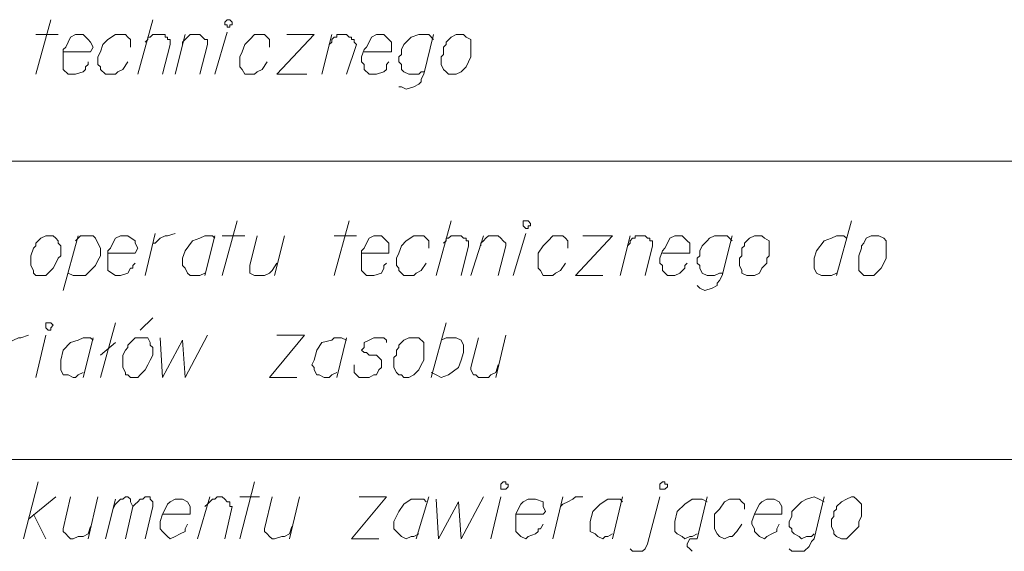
# Model space of a CAD drawing. Header units: metres. Extents: x 7431553 to 7432401, y 5544342 to 5544539.
# Tile 10 of 180: x 7432101 to 7432117, y 5544354 to 5544363. Entities that reach past the tile are written whole.
import ezdxf

# ---------------------------------------------------------------- set-up
doc = ezdxf.new("R2010")
doc.units = ezdxf.units.M
doc.header["$MEASUREMENT"] = 0
doc.layers.add('BG-PR90-PB-PZT-PZT01_2026_04_14$0$MAPA DCP', color=7, linetype='Continuous', lineweight=0)
doc.layers.add('PRIMETECH_XREF', color=7, linetype='Continuous', lineweight=5)

# ---------------------------------------------------------------- blocks, each defined once
blk = doc.blocks.new('BG-PR90-PB-PZT-PZT01_2026_04_14$0$Naddrwiną2025_v2klauzulap')
at = {"layer": 'BG-PR90-PB-PZT-PZT01_2026_04_14$0$MAPA DCP', "color": 1, "linetype": 'Continuous', "lineweight": 9, "transparency": 33554687}
for points in [[(7431801.833, 5544504.911), (7431801.833, 5544532.936)], [(7431806.913, 5544504.911), (7431806.913, 5544532.936)], [(7431802.849, 5544529.041), (7431803.78, 5544528.787)], [(7431803.145, 5544528.957), (7431803.103, 5544528.914), (7431803.103, 5544528.787), (7431803.145, 5544528.703), (7431803.188, 5544528.576), (7431803.357, 5544528.449), (7431803.484, 5544528.406), (7431803.569, 5544528.406), (7431803.611, 5544528.406), (7431803.653, 5544528.406), (7431803.738, 5544528.449), (7431803.78, 5544528.533), (7431803.78, 5544528.618), (7431803.78, 5544528.66), (7431803.78, 5544528.703), (7431803.738, 5544528.787)], [(7431808.183, 5544528.406), (7431808.225, 5544528.364), (7431808.225, 5544528.279), (7431808.268, 5544528.195), (7431808.225, 5544528.152), (7431808.183, 5544528.068), (7431808.141, 5544528.025), (7431808.098, 5544528.025), (7431808.056, 5544527.983), (7431807.971, 5544527.983), (7431807.887, 5544528.025), (7431807.802, 5544528.025), (7431807.76, 5544528.068), (7431807.675, 5544528.152), (7431807.633, 5544528.195), (7431807.59, 5544528.279), (7431807.548, 5544528.406), (7431807.59, 5544528.491), (7431807.633, 5544528.576)], [(7431807.548, 5544528.576), (7431808.268, 5544528.406), (7431808.31, 5544528.364), (7431808.395, 5544528.322), (7431808.479, 5544528.237), (7431808.479, 5544528.11), (7431808.479, 5544528.025), (7431808.437, 5544527.983)], [(7431807.844, 5544527.39), (7431807.844, 5544527.856), (7431807.717, 5544527.856), (7431807.633, 5544527.814), (7431807.59, 5544527.729), (7431807.59, 5544527.644), (7431807.59, 5544527.602), (7431807.633, 5544527.517), (7431807.675, 5544527.475), (7431807.76, 5544527.433), (7431807.844, 5544527.39), (7431807.971, 5544527.348), (7431808.014, 5544527.348), (7431808.098, 5544527.39), (7431808.141, 5544527.39), (7431808.225, 5544527.475), (7431808.268, 5544527.56), (7431808.225, 5544527.602), (7431808.183, 5544527.687), (7431808.141, 5544527.771), (7431808.098, 5544527.771), (7431808.014, 5544527.814)], [(7431807.76, 5544527.221), (7431807.675, 5544527.221), (7431807.633, 5544527.179), (7431807.59, 5544527.136), (7431807.59, 5544527.052), (7431807.59, 5544526.967), (7431807.633, 5544526.882), (7431807.76, 5544526.798), (7431807.844, 5544526.713), (7431807.929, 5544526.713), (7431808.056, 5544526.713), (7431808.098, 5544526.713), (7431808.183, 5544526.755), (7431808.225, 5544526.798), (7431808.268, 5544526.882), (7431808.225, 5544526.967), (7431808.225, 5544527.009), (7431808.141, 5544527.094), (7431808.014, 5544527.179)], [(7431803.738, 5544526.84), (7431803.738, 5544526.798), (7431803.78, 5544526.713), (7431803.78, 5544526.586), (7431803.738, 5544526.501), (7431803.653, 5544526.459), (7431803.611, 5544526.459), (7431803.569, 5544526.417), (7431803.484, 5544526.417), (7431803.441, 5544526.459), (7431803.357, 5544526.459), (7431803.272, 5544526.501), (7431803.188, 5544526.586), (7431803.145, 5544526.628), (7431803.103, 5544526.713), (7431803.103, 5544526.84), (7431803.103, 5544526.925), (7431803.188, 5544527.009)], [(7431803.103, 5544527.009), (7431803.78, 5544526.84), (7431803.865, 5544526.798), (7431803.907, 5544526.755), (7431803.95, 5544526.755), (7431803.992, 5544526.671), (7431804.034, 5544526.544), (7431803.992, 5544526.459), (7431803.95, 5544526.417)], [(7431807.548, 5544526.586), (7431808.268, 5544526.417)], [(7431807.633, 5544526.586), (7431807.59, 5544526.501), (7431807.59, 5544526.332), (7431807.675, 5544526.205), (7431807.802, 5544526.078), (7431807.971, 5544526.036), (7431808.014, 5544526.036), (7431808.098, 5544526.036), (7431808.141, 5544526.036), (7431808.183, 5544526.078), (7431808.225, 5544526.163), (7431808.268, 5544526.205), (7431808.225, 5544526.29), (7431808.225, 5544526.332), (7431808.183, 5544526.417)], [(7431808.268, 5544526.417), (7431808.268, 5544526.29), (7431808.352, 5544526.247), (7431808.395, 5544526.247), (7431808.437, 5544526.29), (7431808.479, 5544526.332)], [(7431803.399, 5544525.824), (7431803.399, 5544526.29), (7431803.23, 5544526.29), (7431803.188, 5544526.247), (7431803.103, 5544526.163), (7431803.103, 5544526.078), (7431803.103, 5544526.036), (7431803.145, 5544525.951), (7431803.23, 5544525.909), (7431803.315, 5544525.866), (7431803.357, 5544525.824), (7431803.484, 5544525.782), (7431803.569, 5544525.782), (7431803.611, 5544525.824), (7431803.696, 5544525.824), (7431803.78, 5544525.909), (7431803.78, 5544525.993), (7431803.78, 5544526.036), (7431803.738, 5544526.12), (7431803.653, 5544526.205), (7431803.611, 5544526.205), (7431803.569, 5544526.247)], [(7431803.272, 5544525.231), (7431803.23, 5544525.274), (7431803.188, 5544525.274), (7431803.145, 5544525.316), (7431803.145, 5544525.358), (7431803.103, 5544525.358), (7431803.103, 5544525.401), (7431803.103, 5544525.443), (7431803.103, 5544525.485), (7431803.103, 5544525.528), (7431803.145, 5544525.57), (7431803.145, 5544525.612), (7431803.188, 5544525.612), (7431803.188, 5544525.655), (7431803.23, 5544525.655), (7431803.272, 5544525.655), (7431803.78, 5544525.528)], [(7431808.437, 5544525.274), (7431808.479, 5544525.316), (7431808.479, 5544525.485), (7431808.437, 5544525.528), (7431808.352, 5544525.57), (7431807.548, 5544525.782)], [(7431803.78, 5544525.104), (7431803.103, 5544525.274)], [(7431807.548, 5544525.147), (7431808.268, 5544524.977)], [(7431807.633, 5544525.147), (7431807.59, 5544525.104), (7431807.59, 5544524.893), (7431807.675, 5544524.766), (7431807.802, 5544524.639), (7431807.971, 5544524.596), (7431808.014, 5544524.596), (7431808.098, 5544524.596), (7431808.141, 5544524.596), (7431808.183, 5544524.681), (7431808.225, 5544524.723), (7431808.268, 5544524.808), (7431808.225, 5544524.85), (7431808.225, 5544524.893), (7431808.183, 5544524.977)], [(7431803.103, 5544524.469), (7431803.103, 5544524.977), (7431803.78, 5544524.342), (7431803.78, 5544524.808)], [(7431807.717, 5544524.088), (7431807.675, 5544524.131), (7431807.633, 5544524.215), (7431807.59, 5544524.3), (7431807.548, 5544524.342), (7431807.548, 5544524.469)], [(7431803.315, 5544524.215), (7431803.188, 5544524.215), (7431803.145, 5544524.173), (7431803.103, 5544524.131), (7431803.103, 5544524.046), (7431803.103, 5544523.961), (7431803.188, 5544523.877), (7431803.272, 5544523.792), (7431803.399, 5544523.707), (7431803.484, 5544523.707), (7431803.611, 5544523.707), (7431803.653, 5544523.707), (7431803.696, 5544523.75), (7431803.78, 5544523.792), (7431803.78, 5544523.877), (7431803.78, 5544523.961), (7431803.738, 5544524.004), (7431803.696, 5544524.088), (7431803.569, 5544524.173)], [(7431808.268, 5544523.961), (7431807.548, 5544524.131)], [(7431807.844, 5544523.326), (7431807.844, 5544523.792), (7431807.802, 5544523.834), (7431807.717, 5544523.792), (7431807.633, 5544523.792), (7431807.59, 5544523.665), (7431807.59, 5544523.623), (7431807.59, 5544523.538), (7431807.633, 5544523.453), (7431807.675, 5544523.411), (7431807.76, 5544523.369), (7431807.844, 5544523.326), (7431807.971, 5544523.326), (7431808.014, 5544523.326), (7431808.098, 5544523.326), (7431808.141, 5544523.326), (7431808.225, 5544523.411), (7431808.268, 5544523.496), (7431808.225, 5544523.538), (7431808.183, 5544523.665), (7431808.141, 5544523.707), (7431808.098, 5544523.707), (7431808.098, 5544523.75), (7431808.014, 5544523.792)], [(7431803.78, 5544523.284), (7431803.061, 5544523.496)], [(7431803.272, 5544522.734), (7431803.23, 5544522.734), (7431803.188, 5544522.776), (7431803.145, 5544522.818), (7431803.103, 5544522.861), (7431803.103, 5544522.903), (7431803.103, 5544522.945), (7431803.103, 5544522.988), (7431803.103, 5544523.03), (7431803.145, 5544523.072), (7431803.188, 5544523.115), (7431803.23, 5544523.157), (7431803.272, 5544523.157), (7431803.78, 5544523.03)], [(7431805.516, 5544522.988), (7431804.796, 5544523.157)], [(7431804.839, 5544522.691), (7431805.347, 5544522.564), (7431805.389, 5544522.564), (7431805.474, 5544522.607), (7431805.474, 5544522.649), (7431805.516, 5544522.691), (7431805.516, 5544522.734), (7431805.516, 5544522.861), (7431805.474, 5544522.903), (7431805.431, 5544522.988), (7431805.304, 5544523.03)], [(7431808.268, 5544522.903), (7431807.548, 5544523.072)], [(7431803.78, 5544522.564), (7431803.103, 5544522.776)], [(7431807.59, 5544521.972), (7431808.268, 5544522.014), (7431807.633, 5544522.353), (7431808.268, 5544522.395), (7431807.548, 5544522.776)], [(7431803.23, 5544522.099), (7431803.188, 5544522.141), (7431803.145, 5544522.141), (7431803.145, 5544522.183), (7431803.103, 5544522.226), (7431803.103, 5544522.268), (7431803.103, 5544522.353), (7431803.103, 5544522.395), (7431803.145, 5544522.437), (7431803.145, 5544522.48), (7431803.188, 5544522.48), (7431803.188, 5544522.522), (7431803.23, 5544522.522), (7431803.272, 5544522.522), (7431803.78, 5544522.395)], [(7431804.881, 5544522.056), (7431804.839, 5544522.141), (7431804.839, 5544522.31), (7431804.881, 5544522.395), (7431804.966, 5544522.437), (7431805.093, 5544522.437), (7431805.22, 5544522.395), (7431805.347, 5544522.353), (7431805.474, 5544522.183), (7431805.516, 5544522.056), (7431805.474, 5544521.972), (7431805.431, 5544521.887)], [(7431803.78, 5544521.972), (7431802.849, 5544522.226)], [(7431805.516, 5544521.887), (7431804.585, 5544522.141)], [(7431800.309, 5544521.76), (7431800.309, 5544521.718), (7431800.351, 5544521.675), (7431800.351, 5544521.506), (7431800.309, 5544521.421), (7431800.267, 5544521.379), (7431800.182, 5544521.379), (7431800.14, 5544521.337), (7431800.055, 5544521.337), (7431800.013, 5544521.379), (7431799.928, 5544521.379), (7431799.843, 5544521.421), (7431799.759, 5544521.506), (7431799.716, 5544521.548), (7431799.674, 5544521.675), (7431799.674, 5544521.76), (7431799.674, 5544521.845), (7431799.759, 5544521.929)], [(7431799.674, 5544521.929), (7431800.351, 5544521.76), (7431800.436, 5544521.718), (7431800.478, 5544521.718), (7431800.521, 5544521.675), (7431800.563, 5544521.591), (7431800.605, 5544521.464), (7431800.563, 5544521.379), (7431800.563, 5544521.337)], [(7431803.315, 5544521.845), (7431803.188, 5544521.845), (7431803.145, 5544521.802), (7431803.103, 5544521.76), (7431803.103, 5544521.675), (7431803.103, 5544521.591), (7431803.188, 5544521.464), (7431803.272, 5544521.379), (7431803.399, 5544521.337), (7431803.484, 5544521.294), (7431803.611, 5544521.294), (7431803.653, 5544521.337), (7431803.696, 5544521.337), (7431803.78, 5544521.421), (7431803.78, 5544521.506), (7431803.78, 5544521.591), (7431803.738, 5544521.633), (7431803.696, 5544521.718), (7431803.569, 5544521.802)], [(7431807.548, 5544521.845), (7431808.268, 5544521.633)], [(7431807.633, 5544521.802), (7431807.59, 5544521.76), (7431807.59, 5544521.548), (7431807.675, 5544521.421), (7431807.802, 5544521.337), (7431807.971, 5544521.252), (7431808.014, 5544521.252), (7431808.098, 5544521.252), (7431808.141, 5544521.294), (7431808.183, 5544521.337), (7431808.225, 5544521.379), (7431808.268, 5544521.464), (7431808.225, 5544521.548), (7431808.225, 5544521.591), (7431808.183, 5544521.675)], [(7431799.97, 5544520.744), (7431799.97, 5544521.21), (7431799.801, 5544521.21), (7431799.759, 5544521.167), (7431799.674, 5544521.083), (7431799.674, 5544520.998), (7431799.674, 5544520.956), (7431799.716, 5544520.871), (7431799.801, 5544520.829), (7431799.886, 5544520.786), (7431799.928, 5544520.744), (7431800.055, 5544520.702), (7431800.14, 5544520.702), (7431800.182, 5544520.744), (7431800.267, 5544520.744), (7431800.351, 5544520.829), (7431800.351, 5544520.913), (7431800.351, 5544520.956), (7431800.309, 5544521.083), (7431800.267, 5544521.125), (7431800.224, 5544521.125), (7431800.182, 5544521.125), (7431800.14, 5544521.167)], [(7431803.399, 5544520.702), (7431803.399, 5544521.167), (7431803.23, 5544521.167), (7431803.188, 5544521.125), (7431803.103, 5544521.04), (7431803.103, 5544520.998), (7431803.103, 5544520.913), (7431803.145, 5544520.829), (7431803.23, 5544520.786), (7431803.315, 5544520.744), (7431803.357, 5544520.702), (7431803.484, 5544520.702), (7431803.569, 5544520.702), (7431803.611, 5544520.702), (7431803.696, 5544520.702), (7431803.78, 5544520.786), (7431803.78, 5544520.871), (7431803.78, 5544520.913), (7431803.738, 5544521.04), (7431803.653, 5544521.083), (7431803.611, 5544521.083), (7431803.569, 5544521.125)], [(7431804.923, 5544521.125), (7431804.881, 5544521.125), (7431804.839, 5544521.083), (7431804.839, 5544520.913), (7431804.881, 5544520.829), (7431804.923, 5544520.744), (7431805.008, 5544520.744), (7431805.05, 5544520.702), (7431805.093, 5544520.744), (7431805.093, 5544520.786), (7431805.135, 5544520.829), (7431805.135, 5544520.871), (7431805.135, 5544520.956), (7431805.177, 5544520.998), (7431805.22, 5544521.04), (7431805.262, 5544521.04), (7431805.347, 5544521.04), (7431805.389, 5544520.998), (7431805.474, 5544520.956), (7431805.474, 5544520.913), (7431805.516, 5544520.829), (7431805.516, 5544520.744), (7431805.516, 5544520.659), (7431805.474, 5544520.617), (7431805.431, 5544520.575), (7431805.389, 5544520.575), (7431805.347, 5544520.575), (7431805.304, 5544520.575)], [(7431807.548, 5544520.659), (7431807.548, 5544521.125), (7431808.268, 5544520.532), (7431808.268, 5544520.998)], [(7431799.843, 5544520.151), (7431799.801, 5544520.194), (7431799.759, 5544520.194), (7431799.716, 5544520.236), (7431799.716, 5544520.278), (7431799.674, 5544520.278), (7431799.674, 5544520.321), (7431799.674, 5544520.363), (7431799.674, 5544520.405), (7431799.674, 5544520.448), (7431799.716, 5544520.49), (7431799.716, 5544520.532), (7431799.759, 5544520.532), (7431799.759, 5544520.575), (7431799.801, 5544520.575), (7431799.843, 5544520.617), (7431800.351, 5544520.448)], [(7431803.78, 5544520.236), (7431802.849, 5544520.49)], [(7431803.103, 5544520.236), (7431803.103, 5544520.617)], [(7431804.839, 5544520.448), (7431805.516, 5544520.278)], [(7431804.881, 5544520.448), (7431804.839, 5544520.363), (7431804.839, 5544520.236), (7431804.881, 5544520.194), (7431804.923, 5544520.024), (7431805.05, 5544519.94), (7431805.22, 5544519.897), (7431805.304, 5544519.855), (7431805.347, 5544519.897), (7431805.389, 5544519.897), (7431805.474, 5544519.94), (7431805.474, 5544519.982), (7431805.516, 5544520.067), (7431805.516, 5544520.151), (7431805.474, 5544520.194), (7431805.431, 5544520.278)], [(7431800.351, 5544520.024), (7431799.674, 5544520.194)], [(7431799.674, 5544519.432), (7431799.674, 5544519.897), (7431800.351, 5544519.262), (7431800.351, 5544519.77)], [(7431804.796, 5544519.262), (7431804.796, 5544519.728), (7431805.516, 5544519.135), (7431805.516, 5544519.601)], [(7431808.268, 5544519.474), (7431807.548, 5544519.643)], [(7431807.548, 5544519.178), (7431808.098, 5544519.051), (7431808.141, 5544519.051), (7431808.183, 5544519.093), (7431808.225, 5544519.135), (7431808.268, 5544519.178), (7431808.268, 5544519.22), (7431808.225, 5544519.347), (7431808.225, 5544519.389), (7431808.183, 5544519.474), (7431808.056, 5544519.516)], [(7431803.78, 5544519.22), (7431803.103, 5544519.389)], [(7431799.886, 5544519.135), (7431799.759, 5544519.135), (7431799.716, 5544519.093), (7431799.674, 5544519.051), (7431799.674, 5544518.966), (7431799.674, 5544518.881), (7431799.759, 5544518.797), (7431799.843, 5544518.712), (7431799.97, 5544518.67), (7431800.055, 5544518.627), (7431800.182, 5544518.627), (7431800.224, 5544518.627), (7431800.267, 5544518.67), (7431800.351, 5544518.712), (7431800.351, 5544518.797), (7431800.351, 5544518.881), (7431800.309, 5544518.924), (7431800.267, 5544519.008), (7431800.14, 5544519.093)], [(7431803.103, 5544518.924), (7431803.611, 5544518.797), (7431803.738, 5544518.797), (7431803.78, 5544518.881), (7431803.78, 5544518.924), (7431803.78, 5544518.966), (7431803.78, 5544519.051), (7431803.738, 5544519.135), (7431803.696, 5544519.178), (7431803.569, 5544519.262)], [(7431807.548, 5544518.627), (7431807.548, 5544518.966)], [(7431808.268, 5544518.627), (7431807.294, 5544518.881)], [(7431803.103, 5544518.331), (7431803.103, 5544518.712)], [(7431803.78, 5544518.331), (7431802.849, 5544518.585)], [(7431807.717, 5544518.035), (7431807.675, 5544518.077), (7431807.633, 5544518.119), (7431807.59, 5544518.162), (7431807.59, 5544518.204), (7431807.548, 5544518.246), (7431807.548, 5544518.289), (7431807.548, 5544518.331), (7431807.59, 5544518.373), (7431807.633, 5544518.416), (7431807.633, 5544518.458), (7431807.675, 5544518.458), (7431807.717, 5544518.458), (7431807.717, 5544518.5), (7431808.268, 5544518.373)], [(7431800.351, 5544518.204), (7431799.632, 5544518.416)], [(7431803.103, 5544518.204), (7431803.78, 5544518.035)], [(7431803.145, 5544518.204), (7431803.103, 5544518.162), (7431803.103, 5544518.035), (7431803.145, 5544517.95), (7431803.188, 5544517.823), (7431803.357, 5544517.696), (7431803.484, 5544517.654), (7431803.569, 5544517.654), (7431803.611, 5544517.654), (7431803.653, 5544517.696), (7431803.738, 5544517.738), (7431803.78, 5544517.781), (7431803.78, 5544517.865), (7431803.78, 5544517.908), (7431803.78, 5544517.95), (7431803.738, 5544518.035)], [(7431808.268, 5544517.908), (7431807.548, 5544518.119)], [(7431799.843, 5544517.654), (7431799.801, 5544517.654), (7431799.759, 5544517.696), (7431799.716, 5544517.738), (7431799.674, 5544517.781), (7431799.674, 5544517.823), (7431799.674, 5544517.865), (7431799.674, 5544517.908), (7431799.674, 5544517.95), (7431799.716, 5544517.992), (7431799.759, 5544518.035), (7431799.759, 5544518.077), (7431799.801, 5544518.077), (7431799.843, 5544518.077), (7431800.351, 5544517.95)], [(7431804.839, 5544517.273), (7431805.516, 5544517.315), (7431804.881, 5544517.654), (7431805.516, 5544517.696), (7431804.796, 5544518.077)], [(7431807.844, 5544517.315), (7431807.844, 5544517.781), (7431807.717, 5544517.781), (7431807.633, 5544517.738), (7431807.59, 5544517.654), (7431807.59, 5544517.569), (7431807.59, 5544517.527), (7431807.633, 5544517.442), (7431807.675, 5544517.4), (7431807.76, 5544517.357), (7431807.844, 5544517.315), (7431807.971, 5544517.273), (7431808.014, 5544517.273), (7431808.098, 5544517.273), (7431808.141, 5544517.315), (7431808.225, 5544517.4), (7431808.268, 5544517.442), (7431808.225, 5544517.527), (7431808.183, 5544517.611), (7431808.141, 5544517.696), (7431808.098, 5544517.696), (7431808.014, 5544517.738)], [(7431800.351, 5544517.527), (7431799.674, 5544517.696)], [(7431799.801, 5544517.019), (7431799.759, 5544517.061), (7431799.716, 5544517.061), (7431799.716, 5544517.103), (7431799.674, 5544517.146), (7431799.674, 5544517.188), (7431799.674, 5544517.273), (7431799.674, 5544517.315), (7431799.674, 5544517.357), (7431799.716, 5544517.357), (7431799.716, 5544517.4), (7431799.759, 5544517.4), (7431799.759, 5544517.442), (7431799.801, 5544517.442), (7431799.843, 5544517.442), (7431800.351, 5544517.315)], [(7431803.23, 5544517.146), (7431803.23, 5544517.188), (7431803.145, 5544517.273), (7431803.103, 5544517.357), (7431803.103, 5544517.4), (7431803.061, 5544517.527)], [(7431800.351, 5544516.892), (7431799.42, 5544517.146)], [(7431803.78, 5544517.019), (7431803.061, 5544517.188)], [(7431804.5, 5544517.146), (7431804.712, 5544516.934)], [(7431807.76, 5544516.468), (7431807.675, 5544516.511), (7431807.633, 5544516.553), (7431807.59, 5544516.595), (7431807.59, 5544516.638), (7431807.548, 5544516.68), (7431807.548, 5544516.722), (7431807.59, 5544516.765), (7431807.633, 5544516.765), (7431807.717, 5544516.807), (7431807.675, 5544516.849), (7431807.633, 5544516.892), (7431807.59, 5544516.934), (7431807.59, 5544516.976), (7431807.548, 5544517.019), (7431807.548, 5544517.061), (7431807.548, 5544517.103), (7431807.59, 5544517.103), (7431807.633, 5544517.146), (7431807.717, 5544517.146), (7431808.268, 5544517.019)], [(7431803.399, 5544516.384), (7431803.399, 5544516.849), (7431803.315, 5544516.892), (7431803.23, 5544516.849), (7431803.188, 5544516.849), (7431803.103, 5544516.722), (7431803.103, 5544516.68), (7431803.103, 5544516.595), (7431803.145, 5544516.511), (7431803.23, 5544516.468), (7431803.315, 5544516.426), (7431803.357, 5544516.384), (7431803.484, 5544516.384), (7431803.569, 5544516.384), (7431803.611, 5544516.384), (7431803.696, 5544516.384), (7431803.78, 5544516.511), (7431803.78, 5544516.553), (7431803.78, 5544516.595), (7431803.738, 5544516.722), (7431803.653, 5544516.765), (7431803.653, 5544516.807), (7431803.611, 5544516.807), (7431803.569, 5544516.849)], [(7431808.268, 5544516.68), (7431807.717, 5544516.807)], [(7431799.886, 5544516.765), (7431799.759, 5544516.765), (7431799.716, 5544516.722), (7431799.674, 5544516.68), (7431799.674, 5544516.595), (7431799.674, 5544516.511), (7431799.759, 5544516.384), (7431799.843, 5544516.299), (7431799.97, 5544516.257), (7431800.055, 5544516.214), (7431800.182, 5544516.214), (7431800.224, 5544516.257), (7431800.267, 5544516.257), (7431800.351, 5544516.341), (7431800.351, 5544516.426), (7431800.351, 5544516.511), (7431800.309, 5544516.553), (7431800.267, 5544516.638), (7431800.14, 5544516.722)], [(7431805.516, 5544516.257), (7431804.585, 5544516.511)], [(7431805.135, 5544516.257), (7431804.923, 5544516.511)], [(7431808.268, 5544516.341), (7431807.59, 5544516.511)], [(7431799.97, 5544515.622), (7431799.97, 5544516.087), (7431799.886, 5544516.13), (7431799.801, 5544516.087), (7431799.759, 5544516.045), (7431799.674, 5544515.96), (7431799.674, 5544515.918), (7431799.674, 5544515.833), (7431799.716, 5544515.749), (7431799.801, 5544515.706), (7431799.886, 5544515.664), (7431799.928, 5544515.622), (7431800.055, 5544515.622), (7431800.14, 5544515.622), (7431800.182, 5544515.622), (7431800.267, 5544515.622), (7431800.351, 5544515.706), (7431800.351, 5544515.791), (7431800.351, 5544515.833), (7431800.309, 5544515.96), (7431800.267, 5544516.003), (7431800.224, 5544516.003), (7431800.182, 5544516.045), (7431800.14, 5544516.045)], [(7431803.188, 5544515.833), (7431803.103, 5544515.918), (7431803.103, 5544516.13), (7431803.145, 5544516.172), (7431803.23, 5544516.214), (7431803.315, 5544516.257), (7431803.357, 5544516.257), (7431803.441, 5544516.257), (7431803.526, 5544516.214), (7431803.611, 5544516.172), (7431803.696, 5544516.087), (7431803.78, 5544516.003), (7431803.78, 5544515.876), (7431803.78, 5544515.791), (7431803.738, 5544515.706)], [(7431804.839, 5544516.13), (7431805.516, 5544515.96)], [(7431804.881, 5544516.13), (7431804.839, 5544516.087), (7431804.839, 5544515.96), (7431804.881, 5544515.876), (7431804.923, 5544515.749), (7431805.05, 5544515.622), (7431805.22, 5544515.579), (7431805.304, 5544515.579), (7431805.347, 5544515.579), (7431805.389, 5544515.579), (7431805.474, 5544515.622), (7431805.474, 5544515.706), (7431805.516, 5544515.791), (7431805.516, 5544515.833), (7431805.474, 5544515.876), (7431805.431, 5544515.96)], [(7431808.268, 5544516.045), (7431807.548, 5544516.214)], [(7431807.548, 5544515.749), (7431808.098, 5544515.622), (7431808.141, 5544515.622), (7431808.183, 5544515.664), (7431808.225, 5544515.706), (7431808.268, 5544515.749), (7431808.268, 5544515.791), (7431808.225, 5544515.876), (7431808.225, 5544515.96), (7431808.183, 5544516.045), (7431808.056, 5544516.087)], [(7431804.034, 5544515.622), (7431803.103, 5544515.876)], [(7431799.674, 5544515.156), (7431799.674, 5544515.537)], [(7431807.929, 5544515.029), (7431807.548, 5544515.495)], [(7431800.351, 5544515.156), (7431799.42, 5544515.41)], [(7431805.516, 5544515.156), (7431804.796, 5544515.325)], [(7431807.844, 5544515.114), (7431808.268, 5544515.325)], [(7431808.268, 5544514.944), (7431807.294, 5544515.198)], [(7431804.966, 5544514.648), (7431804.923, 5544514.69), (7431804.881, 5544514.775), (7431804.839, 5544514.86), (7431804.839, 5544514.902), (7431804.796, 5544515.029)]]:
    blk.add_lwpolyline(points, dxfattribs=at)
for points in [[(7431803.103, 5544529.465), (7431803.103, 5544529.507), (7431803.145, 5544529.592), (7431803.188, 5544529.634), (7431803.23, 5544529.634), (7431803.272, 5544529.634), (7431803.315, 5544529.634), (7431803.442, 5544529.634), (7431803.484, 5544529.634), (7431803.569, 5544529.592), (7431803.653, 5544529.549), (7431803.738, 5544529.465), (7431803.78, 5544529.422), (7431803.78, 5544529.295), (7431803.78, 5544529.253), (7431803.738, 5544529.211), (7431803.696, 5544529.168), (7431803.611, 5544529.168), (7431803.484, 5544529.168), (7431803.442, 5544529.168), (7431803.315, 5544529.211), (7431803.272, 5544529.211), (7431803.23, 5544529.253), (7431803.145, 5544529.295), (7431803.103, 5544529.38)], [(7431807.548, 5544529.041), (7431807.548, 5544529.084), (7431807.59, 5544529.126), (7431807.675, 5544529.211), (7431807.717, 5544529.211), (7431807.76, 5544529.211), (7431807.802, 5544529.211), (7431807.887, 5544529.211), (7431807.971, 5544529.168), (7431808.056, 5544529.168), (7431808.141, 5544529.084), (7431808.183, 5544529.041), (7431808.268, 5544528.957), (7431808.268, 5544528.872), (7431808.225, 5544528.787), (7431808.183, 5544528.745), (7431808.141, 5544528.745), (7431808.056, 5544528.703), (7431807.929, 5544528.703), (7431807.887, 5544528.745), (7431807.802, 5544528.745), (7431807.76, 5544528.787), (7431807.717, 5544528.787), (7431807.633, 5544528.872), (7431807.59, 5544528.957)], [(7431803.103, 5544527.475), (7431803.103, 5544527.517), (7431803.145, 5544527.56), (7431803.188, 5544527.644), (7431803.23, 5544527.644), (7431803.272, 5544527.644), (7431803.315, 5544527.644), (7431803.442, 5544527.644), (7431803.484, 5544527.602), (7431803.569, 5544527.602), (7431803.653, 5544527.517), (7431803.738, 5544527.475), (7431803.78, 5544527.39), (7431803.78, 5544527.306), (7431803.78, 5544527.263), (7431803.738, 5544527.179), (7431803.696, 5544527.179), (7431803.611, 5544527.136), (7431803.484, 5544527.136), (7431803.442, 5544527.179), (7431803.315, 5544527.179), (7431803.272, 5544527.221), (7431803.23, 5544527.221), (7431803.145, 5544527.306), (7431803.103, 5544527.39)], [(7431807.294, 5544525.824), (7431807.294, 5544525.866), (7431807.336, 5544525.866), (7431807.336, 5544525.909), (7431807.379, 5544525.909), (7431807.421, 5544525.866), (7431807.421, 5544525.824), (7431807.421, 5544525.782), (7431807.379, 5544525.782), (7431807.336, 5544525.782)], [(7431802.849, 5544523.496), (7431802.849, 5544523.538), (7431802.891, 5544523.58), (7431802.934, 5544523.58), (7431802.934, 5544523.538), (7431802.976, 5544523.538), (7431802.976, 5544523.496), (7431802.934, 5544523.453), (7431802.891, 5544523.453), (7431802.849, 5544523.453)], [(7431807.294, 5544523.115), (7431807.294, 5544523.157), (7431807.336, 5544523.157), (7431807.336, 5544523.199), (7431807.379, 5544523.199), (7431807.421, 5544523.157), (7431807.421, 5544523.115), (7431807.421, 5544523.072), (7431807.379, 5544523.072), (7431807.336, 5544523.072)], [(7431799.674, 5544522.395), (7431799.674, 5544522.437), (7431799.716, 5544522.48), (7431799.759, 5544522.564), (7431799.801, 5544522.564), (7431799.843, 5544522.564), (7431799.886, 5544522.564), (7431800.013, 5544522.564), (7431800.055, 5544522.564), (7431800.14, 5544522.522), (7431800.224, 5544522.48), (7431800.309, 5544522.395), (7431800.351, 5544522.31), (7431800.351, 5544522.226), (7431800.351, 5544522.183), (7431800.309, 5544522.141), (7431800.267, 5544522.099), (7431800.182, 5544522.056), (7431800.055, 5544522.056), (7431800.013, 5544522.099), (7431799.886, 5544522.099), (7431799.843, 5544522.141), (7431799.801, 5544522.141), (7431799.716, 5544522.226), (7431799.674, 5544522.31)], [(7431804.839, 5544521.591), (7431804.839, 5544521.675), (7431804.923, 5544521.76), (7431805.22, 5544521.76), (7431805.304, 5544521.718), (7431805.389, 5544521.675), (7431805.474, 5544521.591), (7431805.516, 5544521.506), (7431805.516, 5544521.421), (7431805.474, 5544521.379), (7431805.474, 5544521.337), (7431805.431, 5544521.294), (7431805.347, 5544521.252), (7431805.177, 5544521.252), (7431805.135, 5544521.294), (7431805.05, 5544521.294), (7431805.008, 5544521.337), (7431804.966, 5544521.337), (7431804.881, 5544521.421), (7431804.839, 5544521.506)], [(7431799.42, 5544518.416), (7431799.42, 5544518.458), (7431799.462, 5544518.5), (7431799.505, 5544518.5), (7431799.505, 5544518.458), (7431799.547, 5544518.458), (7431799.547, 5544518.416), (7431799.505, 5544518.416), (7431799.505, 5544518.373), (7431799.462, 5544518.373)], [(7431804.839, 5544516.934), (7431804.839, 5544517.061), (7431804.923, 5544517.103), (7431804.966, 5544517.103), (7431805.008, 5544517.146), (7431805.05, 5544517.146), (7431805.135, 5544517.146), (7431805.22, 5544517.103), (7431805.304, 5544517.061), (7431805.389, 5544517.019), (7431805.474, 5544516.934), (7431805.516, 5544516.892), (7431805.516, 5544516.765), (7431805.474, 5544516.722), (7431805.474, 5544516.68), (7431805.431, 5544516.68), (7431805.347, 5544516.638), (7431805.177, 5544516.638), (7431805.135, 5544516.638), (7431805.05, 5544516.68), (7431805.008, 5544516.722), (7431804.966, 5544516.722), (7431804.881, 5544516.807), (7431804.839, 5544516.849)], [(7431803.103, 5544515.368), (7431803.103, 5544515.452), (7431803.145, 5544515.495), (7431803.188, 5544515.537), (7431803.23, 5544515.537), (7431803.272, 5544515.579), (7431803.315, 5544515.579), (7431803.442, 5544515.579), (7431803.484, 5544515.537), (7431803.569, 5544515.495), (7431803.653, 5544515.452), (7431803.738, 5544515.368), (7431803.78, 5544515.325), (7431803.78, 5544515.198), (7431803.78, 5544515.156), (7431803.738, 5544515.114), (7431803.696, 5544515.114), (7431803.611, 5544515.071), (7431803.484, 5544515.071), (7431803.442, 5544515.071), (7431803.315, 5544515.114), (7431803.272, 5544515.156), (7431803.23, 5544515.156), (7431803.145, 5544515.241), (7431803.103, 5544515.325)], [(7431804.585, 5544515.368), (7431804.585, 5544515.41), (7431804.627, 5544515.452), (7431804.669, 5544515.41), (7431804.712, 5544515.41), (7431804.712, 5544515.368), (7431804.669, 5544515.325), (7431804.627, 5544515.325), (7431804.585, 5544515.325)]]:
    blk.add_lwpolyline(points, close=True, dxfattribs=at)
blk = doc.blocks.new('BG-PR90-PB-PZT-PZT01_2026_04_14')
at = {"layer": 'BG-PR90-PB-PZT-PZT01_2026_04_14$0$MAPA DCP', "rotation": 270}
blk.add_blockref('BG-PR90-PB-PZT-PZT01_2026_04_14$0$Naddrwiną2025_v2klauzulap', (1887585.788, 12976162.34), dxfattribs=at)

msp = doc.modelspace()

# ---------------------------------------------------------------- block references
at = {"layer": 'PRIMETECH_XREF', "linetype": 'Continuous', "lineweight": 0, "rotation": 360}
msp.add_blockref('BG-PR90-PB-PZT-PZT01_2026_04_14', (0, 0), dxfattribs=at)

doc.saveas('drawing.dxf')
